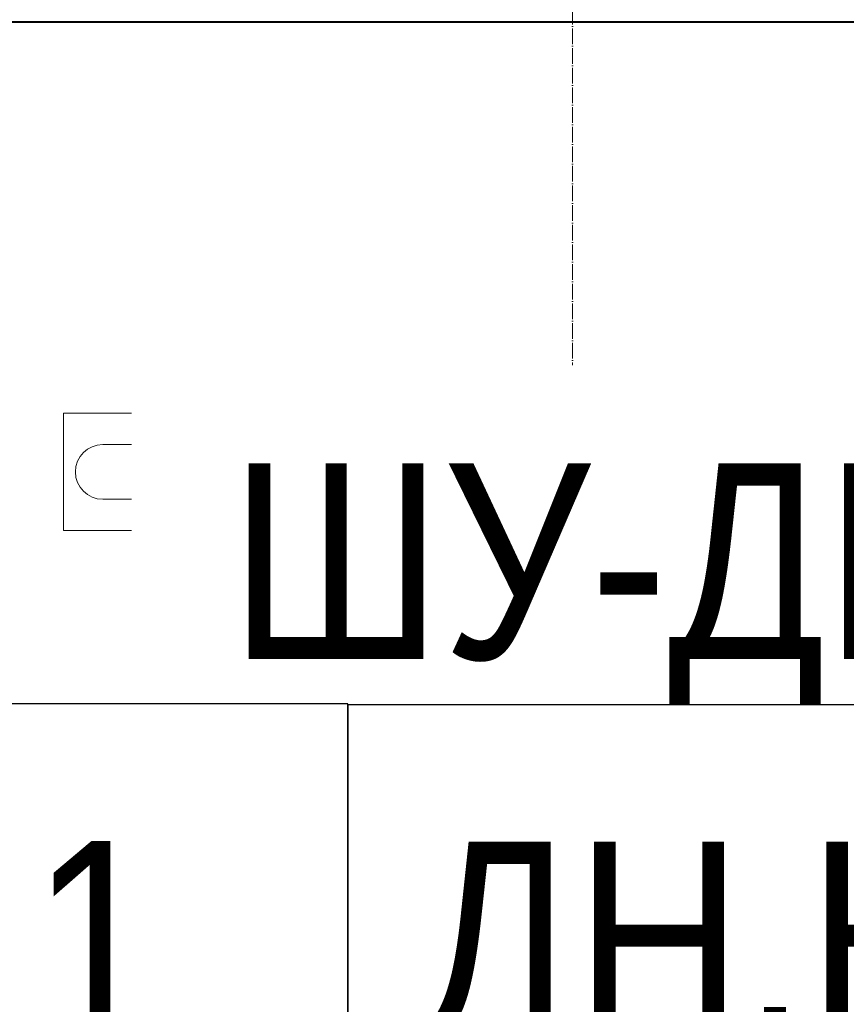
# Model space of a CAD drawing. Header units: millimetres. Extents: x 2069 to 83669, y 801 to 118701.
# Tile 56 of 145: x 34751 to 35807, y 41974 to 43231. Entities that reach past the tile are written whole.
import ezdxf
from ezdxf import colors
from ezdxf.entities.mleader import LeaderData, LeaderLine
from ezdxf.enums import TextEntityAlignment as Align
from ezdxf.math import Vec2, Vec3

# ---------------------------------------------------------------- set-up
doc = ezdxf.new("R2010")
doc.units = ezdxf.units.MM
doc.set_wipeout_variables(frame=1)
doc.linetypes.add('ADSK_Линия сетки', pattern=[25, 20, -2.5, 0, -2.5])
for name, color, linetype, lineweight in [('КИП_выноска', 6, 'Continuous', 25), ('Оси', 7, 'Continuous', 9), ('Парковка', 7, 'Continuous', 18), ('Стены разрез', 7, 'Continuous', 40)]:
    doc.layers.add(name, color=color, linetype=linetype, lineweight=lineweight)
doc.styles.add('Arial', font='arial.ttf', dxfattribs={"width": 0.85, "height": 350})
doc.styles.add('GOST 2.304', font='simplex.shx', dxfattribs={"width": 0.65, "oblique": 15})
doc.styles.get("Standard").update_dxf_attribs({"font": 'arial.ttf'})

# ---------------------------------------------------------------- blocks, each defined once
blk = doc.blocks.new('199_Парковочные места 3 класса и МГН - Средний класс-V35-Оборудование_B2_-11_400__На лист секция 6_-11_400')
at = {"layer": 'Парковка', "color": 253, "true_color": 0xaaaaaa}
for p, q in [((250, 4775), (350, 4775)), ((250, 4625), (250, 4775)), ((350, 4735), (350, 4775)), ((300, 4735), (2200, 4735)), ((300, 4665), (2200, 4665)), ((350, 4625), (350, 4665)), ((250, 4625), (350, 4625))]:
    blk.add_line(p, q, dxfattribs=at)
blk.add_arc((300, 4700), 35, 90, 270, dxfattribs=at)
blk = doc.blocks.new('135_SLK_GD_AR_rvt-1-Оборудование_B2_-11_400__На лист секция 6_-11_400')
at = {"layer": 'Стены разрез', "color": 253, "true_color": 0xaaaaaa}
blk.add_line((-13023909.7, -9247625.3), (-13015734.7, -9247625.3), dxfattribs=at)
at = {"layer": 'Парковка', "color": 253, "lineweight": 18, "true_color": 0xaaaaaa}
blk.add_blockref('199_Парковочные места 3 класса и МГН - Средний класс-V35-Оборудование_B2_-11_400__На лист секция 6_-11_400', (-13023709.7, -9252900.3), dxfattribs=at)
blk = doc.blocks.new('A$C946fac60')
at = {"layer": 'Оси', "color": 253, "linetype": 'ADSK_Линия сетки', "true_color": 0xaaaaaa}
blk.add_line((32502.7, 800), (32502.7, 90869.8), dxfattribs=at)
at = {"lineweight": 5}
blk.add_blockref('135_SLK_GD_AR_rvt-1-Оборудование_B2_-11_400__На лист секция 6_-11_400', (13055312.4, 9268031.9), dxfattribs=at)
blk = doc.blocks.new('_None')
blk = doc.blocks.new('*U216')
at = {"color": 0, "linetype": 'Continuous', "lineweight": 30, "ltscale": 75, "width": 0.85, "flags": 104}
blk.add_attdef('ПРИМЕЧАНИЕ_1', text='', height=2.5, dxfattribs=at).set_placement((8, 3.611), align=Align.BOTTOM_CENTER)
at = {"color": 0, "lineweight": 30, "width": 0.85, "flags": 104}
blk.add_attdef('ПРИМЕЧАНИЕ_2', text='', height=2.5, dxfattribs=at).set_placement((8, -7.53), align=Align.BOTTOM_CENTER)
at = {"color": 0, "lineweight": 30, "style": 'GOST 2.304', "width": 0.85}
for tag, p in [('ИМЯ_КАБЕЛЯ_2', (8, -7.5)), ('ИМЯ_КАБЕЛЯ_3', (8, -12.5)), ('ИМЯ_КАБЕЛЯ_4', (8, -17.5)), ('ИМЯ_КАБЕЛЯ_5', (8, -22.5)), ('ИМЯ_КАБЕЛЯ_6', (8, -27.5)), ('ИМЯ_КАБЕЛЯ_7', (8, -32.5)), ('ИМЯ_КАБЕЛЯ_8', (8, -37.5)), ('ИМЯ_КАБЕЛЯ_9', (8, -42.5))]:
    blk.add_attdef(tag, text='', height=2.5, dxfattribs=at).set_placement(p, align=Align.BOTTOM_CENTER)
at = {"linetype": 'Continuous'}
blk.add_wipeout([(0, 2.5), (16, 2.5), (16, -2.5), (0, -2.5)], dxfattribs=at)
at = {"color": 0}
blk.add_line((0, -2.5), (0, 0), dxfattribs=at)
at = {"color": 0, "linetype": 'Continuous'}
blk.add_lwpolyline([(0, -2.5), (16, -2.5), (16, 2.5), (0, 2.5)], close=True, dxfattribs=at)
at = {"color": 0, "lineweight": 30, "style": 'GOST 2.304', "width": 0.85}
blk.add_attdef('ИМЯ_КАБЕЛЯ_1', text='', height=2.5, dxfattribs=at).set_placement((8, -2.5), align=Align.BOTTOM_CENTER)

msp = doc.modelspace()

# ---------------------------------------------------------------- block references
msp.add_blockref('A$C946fac60', (2954.3, 22822.3))

# ---------------------------------------------------------------- next in the draw order: leaders
at = {"layer": 'КИП_выноска'}
ml = msp.add_multileader_mtext('Standard', dxfattribs=at)
ml.set_content('ШУ-ДН.НС1', color=256, style='Arial')
ml.set_leader_properties(color=256, linetype='ByLayer', lineweight=-1)
ml.set_arrow_properties(name='NONE')
ml.build(insert=Vec2(0, 0))
ml.multileader.update_dxf_attribs({"has_dogleg": 0, "text_left_attachment_type": 6, "text_right_attachment_type": 6, "dogleg_length": 0.5, "arrow_head_size": 300})
ctx = ml.context
ctx.base_point, ctx.char_height, ctx.arrow_head_size, ctx.landing_gap_size, ctx.plane_origin = Vec3(34996.4, 42356.6), 250, 300, 100, Vec3(36277.7, 43364)
ctx.left_attachment, ctx.right_attachment, ctx.text_align_type = 6, 6, 2
notes = []
notes.append((ctx, [(1, (1, 1, 0), (36770.4, 42356.6), (-1, 0), 0.5, [(0, [(38528.3, 45073.1)], 0, [])])]))
ctx.mtext.insert, ctx.mtext.alignment, ctx.mtext.flow_direction = Vec3(36669.9, 42664.9), 3, 5
ctx.mtext.has_bg_fill, ctx.mtext.bg_color, ctx.mtext.bg_scale_factor, ctx.mtext.bg_transparency, ctx.mtext.use_window_bg_color = 1, -1027028792, 1.5, 0, 1
for ctx, leaders in notes:
    for number, flags, end, landing, length, lines in leaders:
        leader = LeaderData()
        leader.index, (leader.has_last_leader_line, leader.has_dogleg_vector, leader.attachment_direction) = number, flags
        leader.last_leader_point, leader.dogleg_vector, leader.dogleg_length = Vec3(end), Vec3(landing), length
        for number, points, colour, breaks in lines:
            line = LeaderLine()
            line.index, line.vertices, line.color, line.breaks = number, Vec3.list(points), colors.encode_raw_color(colour), breaks
            leader.lines.append(line)
        ctx.leaders.append(leader)

# ---------------------------------------------------------------- next in the draw order: block references
ref = msp.add_blockref('*U216', (33569.9, 42107.6), dxfattribs=dict(at, xscale=100, yscale=100, zscale=100))
ref.add_attrib('ИМЯ_КАБЕЛЯ_1', 'LSНС1.1 ', dxfattribs={"layer": '0', "color": 0, "lineweight": 30, "height": 250, "style": 'Arial', "width": 0.85}).set_placement((34369.9, 41857.6), align=Align.BOTTOM_CENTER)

# ---------------------------------------------------------------- next in the draw order: block references
ref = msp.add_blockref('*U216', (35169.9, 42106.6), dxfattribs=dict(at, xscale=100, yscale=100, zscale=100))
ref.add_attrib('ИМЯ_КАБЕЛЯ_1', 'ДН.НС1.1 ', dxfattribs={"layer": '0', "color": 0, "lineweight": 30, "height": 250, "style": 'Arial', "width": 0.85}).set_placement((35969.9, 41856.6), align=Align.BOTTOM_CENTER)

doc.saveas('drawing.dxf')
